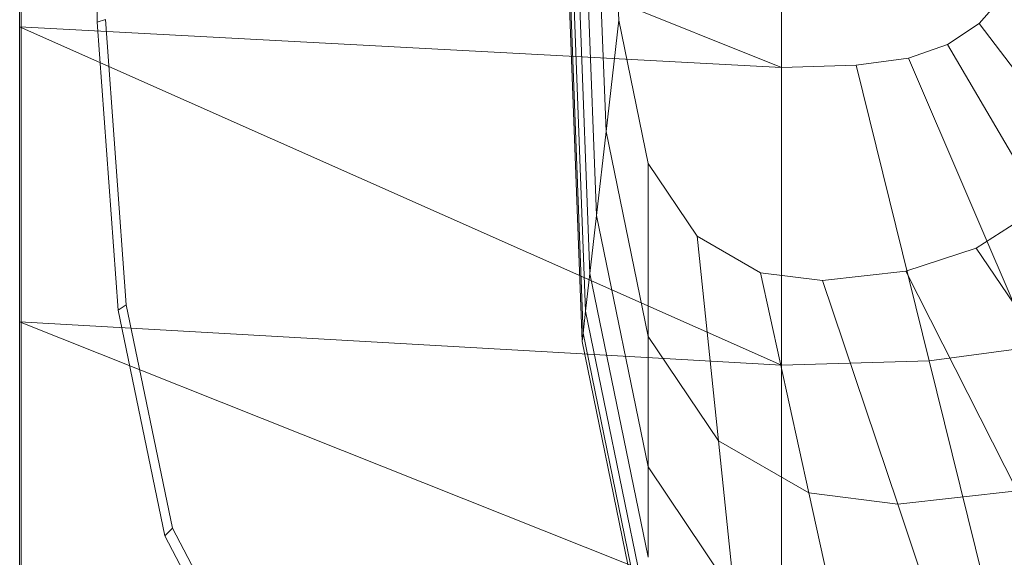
# Model space of a CAD drawing. Header units: metres. Extents: x 397.7 to 427.5, y 12.7 to 28.4.
# Tile 39 of 89: x 404.4668 to 404.5995, y 27.183 to 27.2555. Entities that reach past the tile are written whole.
import ezdxf

# ---------------------------------------------------------------- set-up
doc = ezdxf.new("R2010")
doc.units = ezdxf.units.M
for name, color, linetype, lineweight in [('02_MOBILIARIO', 7, 'Continuous', 18), ('A-DETL-____-MBND', 7, 'Continuous', 18), ('A-GENM-____-OTLN', 7, 'Continuous', 18)]:
    doc.layers.add(name, color=color, linetype=linetype, lineweight=lineweight)

# ---------------------------------------------------------------- blocks, each defined once
blk = doc.blocks.new('Family - LONDR55-XX_ZZ-ARQ-CAA-M3D-Londres55-153713-07_ENLLUMENAT_P4')
at = {"layer": 'A-GENM-____-OTLN', "color": 253, "true_color": 0xaaaaaa}
for p, q in [((0, 0), (0.6, 0)), ((0.6, 0), (0, 0))]:
    blk.add_line(p, q, dxfattribs=at)
blk = doc.blocks.new('Family - Mirall P4-153714-07_ENLLUMENAT_P4')
blk.add_blockref('Family - LONDR55-XX_ZZ-ARQ-CAA-M3D-Londres55-153713-07_ENLLUMENAT_P4', (0, 0))
blk = doc.blocks.new('Family - Rentamans P4-154348-07_ENLLUMENAT_P4')
at = {"layer": 'A-DETL-____-MBND', "color": 253, "true_color": 0xaaaaaa}
for p, q in [((0, 0.36146), (0, 0.00406)), ((0, 0.18276), (0, 0.14702)), ((0, 0.18276), (0.10273, 0.14157)), ((0.01046, 0.14766), (0.00965, 0.18276)), ((0.07584, 0.10456), (0.07287, 0.18276)), ((0.07598, 0.10571), (0.07304, 0.18276)), ((0.07689, 0.11374), (0.07426, 0.18276)), ((0.07778, 0.12158), (0.07545, 0.18276)), ((0.07907, 0.13292), (0.07717, 0.18276)), ((0.08078, 0.14793), (0.07945, 0.18276)), ((0.10273, 0.18276), (0.10273, 0.14157)), ((0.07631, 0.10869), (0.074, 0.1695)), ((0.13282, 0.15143), (0.12937, 0.14751)), ((0.01159, 0.14801), (0.01046, 0.14766)), ((0.01327, 0.10879), (0.01046, 0.14766)), ((0.01437, 0.10952), (0.01159, 0.14801)), ((0.08078, 0.14793), (0.07907, 0.13292)), ((0.08473, 0.12861), (0.08078, 0.14793)), ((0.12937, 0.14751), (0.12509, 0.14464)), ((0.15537, 0.1131), (0.12937, 0.14751)), ((0, 0.14702), (0, 0.10722)), ((0.10273, 0.14157), (0, 0.14702)), ((0, 0.14702), (0.10273, 0.10137)), ((0.12509, 0.14464), (0.11983, 0.14281)), ((0.14692, 0.10743), (0.12509, 0.14464)), ((0.11983, 0.14281), (0.11281, 0.14187)), ((0.11983, 0.14281), (0.13653, 0.10383)), ((0.10273, 0.14157), (0.11281, 0.14187)), ((0.10273, 0.14157), (0.10273, 0.10137)), ((0.11281, 0.14187), (0.12264, 0.10196)), ((0.07907, 0.13292), (0.07778, 0.12158)), ((0.08473, 0.10527), (0.07907, 0.13292)), ((0.09137, 0.11877), (0.08473, 0.12861)), ((0.08473, 0.12861), (0.08473, 0.10527)), ((0.07778, 0.12158), (0.07689, 0.11374)), ((0.08473, 0.08764), (0.07778, 0.12158)), ((0.13667, 0.12213), (0.12897, 0.11719)), ((0.09989, 0.11385), (0.09137, 0.11877)), ((0.09137, 0.11877), (0.09423, 0.09119)), ((0.12897, 0.11719), (0.1195, 0.11406)), ((0.12897, 0.11719), (0.14804, 0.08893)), ((0.07689, 0.11374), (0.07631, 0.10869)), ((0.08473, 0.07545), (0.07689, 0.11374)), ((0.10826, 0.11279), (0.09989, 0.11385)), ((0.09989, 0.11385), (0.10642, 0.08414)), ((0.1195, 0.11406), (0.10826, 0.11279)), ((0.1195, 0.11406), (0.13449, 0.08444)), ((0.10826, 0.11279), (0.1184, 0.08263)), ((0.01437, 0.10952), (0.01327, 0.10879)), ((0.02062, 0.07939), (0.01437, 0.10952)), ((0.01958, 0.07835), (0.01327, 0.10879)), ((0.07631, 0.10869), (0.07598, 0.1057)), ((0.08473, 0.0676), (0.07631, 0.10869)), ((0, 0.10722), (0, 0.06579)), ((0.10273, 0.10137), (0, 0.10722)), ((0, 0.10722), (0.10273, 0.06628)), ((0.07598, 0.10571), (0.07584, 0.10456)), ((0.08473, 0.06296), (0.07598, 0.1057)), ((0.09423, 0.09119), (0.08473, 0.10527)), ((0.08473, 0.10527), (0.08473, 0.08764)), ((0.08473, 0.06117), (0.07584, 0.10456)), ((0.13653, 0.10383), (0.12264, 0.10196)), ((0.12264, 0.10196), (0.10273, 0.10137)), ((0.10273, 0.10137), (0.10273, 0.06628)), ((0.12264, 0.10196), (0.13123, 0.06713)), ((0.10642, 0.08414), (0.09423, 0.09119)), ((0.09423, 0.09119), (0.09638, 0.07036)), ((0.09638, 0.07036), (0.08473, 0.08764)), ((0.08473, 0.08764), (0.08473, 0.07545)), ((0.1184, 0.08263), (0.10642, 0.08414)), ((0.10642, 0.08414), (0.11135, 0.0617)), ((0.13449, 0.08444), (0.1184, 0.08263)), ((0.1184, 0.08263), (0.12606, 0.05985)), ((0.02062, 0.07939), (0.01958, 0.07835)), ((0.03136, 0.05592), (0.01958, 0.07835)), ((0.03228, 0.05718), (0.02062, 0.07939))]:
    blk.add_line(p, q, dxfattribs=at)
blk = doc.blocks.new('LONDR55-XX_ZZ-ARQ-CAA-M3D-Londres55_ifc-1-07_ENLLUMENAT_P4')
at = {"layer": '02_MOBILIARIO', "color": 253, "lineweight": 18, "true_color": 0xaaaaaa}
blk.add_blockref('Family - Rentamans P4-154348-07_ENLLUMENAT_P4', (404.46677, 27.10751), dxfattribs=at)
at = {"layer": 'A-GENM-____-OTLN', "color": 253, "lineweight": 18, "true_color": 0xaaaaaa, "rotation": 90}
blk.add_blockref('Family - Mirall P4-153714-07_ENLLUMENAT_P4', (404.46698, 26.99052), dxfattribs=at)

msp = doc.modelspace()

# ---------------------------------------------------------------- block references
at = {"lineweight": 5}
msp.add_blockref('LONDR55-XX_ZZ-ARQ-CAA-M3D-Londres55_ifc-1-07_ENLLUMENAT_P4', (0, 0), dxfattribs=at)

doc.saveas('drawing.dxf')
